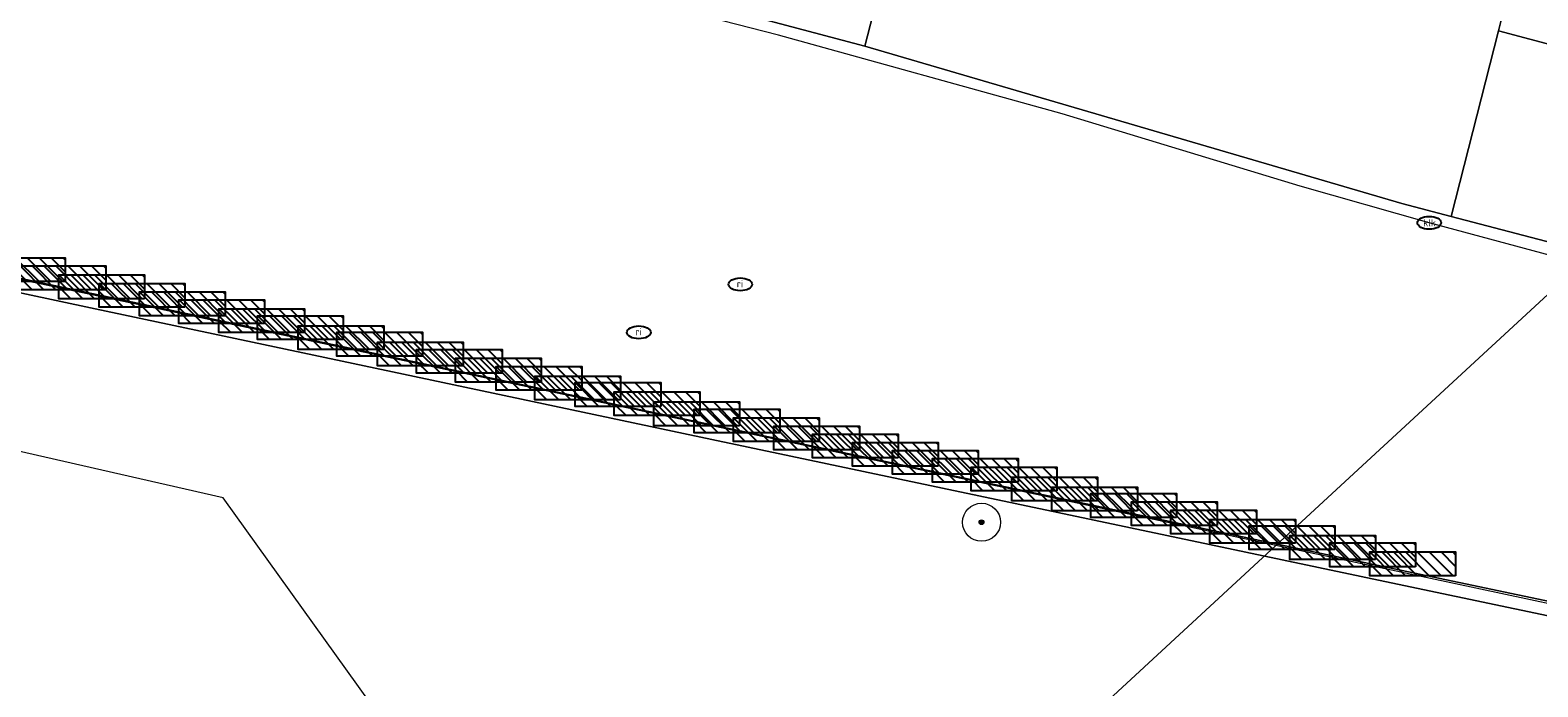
# Model space of a CAD drawing. Header units: metres. Extents: x 253395 to 254027, y 592765 to 593194.
# Tile 53 of 173: x 253452 to 253483, y 593030 to 593044. Entities that reach past the tile are written whole.
import ezdxf
from ezdxf.enums import TextEntityAlignment as Align
from ezdxf.lldxf.tags import DXFTag

# ---------------------------------------------------------------- set-up
doc = ezdxf.new("R2010")
doc.units = ezdxf.units.M
for name, color, linetype, lineweight in [('B-WE-GR-BEPLANTING_CULTUUR_BODEMBEDEKKER-GV', 254, 'Continuous', 18), ('B-WE-GR-BOOM-S', 254, 'Continuous', 25), ('B-WE-IE-MEUBILAIR-S', 254, 'Continuous', 25), ('B-WE-IE-MEUBILAIR_WEGMEUBILAIR-S', 254, 'Continuous', 25), ('B-WE-IE-TERREINAFSCHEIDING_KUNSTMATIG_MUUR-GV', 254, 'Continuous', 18), ('B-WE-KG-GRENS_PERCEEL-G', 254, 'KG-PERCEEL-SO', 18), ('B-WE-OG-TERREIN_ERF-GV', 254, 'Continuous', 18), ('B-WE-RI-HWA_GOOT_MOLGOOT-G', 254, 'Continuous', 18), ('B-WE-VH-OPENVERHARDING-GV', 254, 'Continuous', 18)]:
    doc.layers.add(name, color=color, linetype=linetype, lineweight=lineweight)
doc.styles.add('NLCS-ISO', font='txt')
doc.styles.get("Standard").update_dxf_attribs({"font": 'simplex.shx'})
tags = doc.linetypes.add('KG-PERCEEL-SO', pattern='A,5.5,-2,["P",Standard,S=1.8,R=0,X=-0.5,Y=-0.9],-2,5.5,-2,[5,NLCS.SHX,S=0.75,R=0,X=0,Y=0],-2', length=19).pattern_tags.tags
tags[6] = DXFTag(74, 10)

# ---------------------------------------------------------------- blocks, each defined once
blk = doc.blocks.new('SIE-MEUBILAIR_PUT_RIOOLPUT-SO')
blk.add_ellipse((0, 0), major_axis=(1.25, 0), ratio=0.54)
at = {"style": 'NLCS-ISO'}
blk.add_text('ri', height=0.75, dxfattribs=at).set_placement((-0.04, 0.07), align=Align.MIDDLE_CENTER)
blk = doc.blocks.new('SIE-MEUBILAIR_PUT_KOLK-SO')
blk.add_ellipse((0, 0), major_axis=(1.25, 0), ratio=0.54)
at = {"style": 'NLCS-ISO'}
blk.add_text('klk', height=0.75, dxfattribs=at).set_placement((0.03, 0), align=Align.MIDDLE_CENTER)
blk = doc.blocks.new('SIE-WEG_FIETSREK-SO')
for p, q in [((-4.5, 1.25), (-2, -1.25)), ((-4.5, 0), (-3.25, -1.25)), ((-3.25, 1.25), (-0.75, -1.25)), ((-2, 1.25), (0.5, -1.25)), ((-0.75, 1.25), (1.75, -1.25)), ((0.5, 1.25), (3, -1.25)), ((1.76, 1.25), (4.26, -1.25)), ((3.01, 1.25), (4.5, -0.24)), ((4.26, 1.25), (4.5, 1.01))]:
    blk.add_line(p, q)
at = {"flags": 128}
blk.add_lwpolyline([(4.51, -1.25), (-4.51, -1.25), (-4.51, 1.25), (4.51, 1.25), (4.51, -1.25)], close=True, dxfattribs=at)
blk = doc.blocks.new('SGR-BOOM_GBKN-SO')
at = {"linetype": 'ByBlock', "lineweight": 18}
h = blk.add_hatch(color=0, dxfattribs=at)
h.dxf.hatch_style = 1
edge = h.paths.add_edge_path()
edge.add_arc((0, 0), 0.25, 0, 360)
at = {"color": 0, "linetype": 'ByBlock', "lineweight": 18}
for radius in [2, 0.25]:
    blk.add_circle((0, 0), radius, dxfattribs=at)
at = {"color": 0, "linetype": 'ByBlock', "lineweight": 18, "style": 'NLCS-ISO'}
blk.add_attdef('SOORT', (2.5, 0), '', height=1.5, dxfattribs=at)

msp = doc.modelspace()

# ---------------------------------------------------------------- linework, layer by layer
at = {"layer": 'B-WE-GR-BEPLANTING_CULTUUR_BODEMBEDEKKER-GV'}
for points in [[(253470.209, 593047.093), (253466.845, 593047.972), (253465.89, 593044.066), (253469.208, 593043.193)], [(253485.955, 593042.605), (253482.55, 593043.514), (253481.553, 593039.606), (253484.913, 593038.731)]]:
    msp.add_lwpolyline(points, close=True, dxfattribs=at)
at = {"layer": 'B-WE-IE-TERREINAFSCHEIDING_KUNSTMATIG_MUUR-GV'}
for points in [[(253489.135, 593030.343), (253480.487, 593032.159), (253466.045, 593035.207), (253453.06, 593037.956), (253438.397, 593041.067)], [(253447.532, 593038.829), (253452.998, 593037.662), (253465.983, 593034.914), (253480.425, 593031.866), (253489.069, 593030.05)]]:
    msp.add_lwpolyline(points, dxfattribs=at)
at = {"layer": 'B-WE-KG-GRENS_PERCEEL-G'}
for points in [[(253477.86, 593032.677), (253489.324, 593043.256), (253497.063, 593041.466), (253503.234, 593039.992), (253507.886, 593038.919), (253499.756, 593003.943), (253497.111, 592993.093)], [(253447.573, 592937.306), (253452.126, 592956.82), (253459.592, 592988.824), (253456.443, 592989.624), (253464.014, 593022.093), (253455.694, 593033.685), (253420.466, 593041.708), (253420.757, 593042.948)], [(253477.86, 593032.677), (253472.587, 593033.8), (253454.454, 593037.63), (253437.236, 593041.265), (253420.757, 593042.948)], [(253487.006, 592985.579), (253459.507, 592992.267), (253466.768, 593022.44), (253477.86, 593032.677)], [(253489.114, 593030.281), (253477.86, 593032.677)]]:
    msp.add_lwpolyline(points, dxfattribs=at)
at = {"layer": 'B-WE-OG-TERREIN_ERF-GV'}
msp.add_lwpolyline([(253489.069, 593030.05), (253480.425, 593031.866), (253465.983, 593034.914), (253452.998, 593037.662), (253447.532, 593038.829)], dxfattribs=at)
at = {"layer": 'B-WE-RI-HWA_GOOT_MOLGOOT-G'}
msp.add_lwpolyline([(253500.54, 593034.241), (253481.093, 593039.472), (253478.374, 593040.241), (253473.359, 593041.765), (253467.39, 593043.421), (253463.273, 593044.482), (253451.29, 593047.322), (253443.282, 593049.165), (253442.999, 593049.217)], dxfattribs=at)
at = {"layer": 'B-WE-VH-OPENVERHARDING-GV'}
for points in [[(253443.245, 593055.904), (253443.226, 593055.79), (253442.817, 593054.128), (253443.475, 593053.95), (253450.922, 593051.932), (253450.89, 593051.799), (253454.33, 593051.029), (253454.44, 593051.472), (253466.977, 593048.515), (253466.845, 593047.972), (253470.209, 593047.093), (253470.346, 593047.63), (253473.324, 593046.787), (253480.085, 593044.768), (253482.687, 593044.048), (253482.55, 593043.514), (253485.955, 593042.605), (253486.094, 593043.124), (253495.665, 593040.618), (253496.363, 593043.578), (253492.582, 593044.45), (253475.278, 593048.488), (253459.734, 593052.088), (253444.91, 593055.518)], [(253470.209, 593047.093), (253469.208, 593043.193), (253478.481, 593040.472), (253480.517, 593039.877), (253481.553, 593039.606), (253482.55, 593043.514), (253482.687, 593044.048), (253480.085, 593044.768), (253473.324, 593046.787), (253470.346, 593047.63)]]:
    msp.add_lwpolyline(points, close=True, dxfattribs=at)
for points in [[(253496.363, 593043.578), (253495.665, 593040.618), (253498.491, 593039.878), (253498.215, 593038.81), (253501.573, 593037.913), (253500.695, 593034.531), (253500.63, 593034.548), (253497.339, 593035.422), (253484.913, 593038.731), (253481.553, 593039.606), (253480.517, 593039.877), (253478.481, 593040.472), (253469.208, 593043.193), (253465.89, 593044.066)], [(253438.397, 593041.067), (253453.06, 593037.956), (253466.045, 593035.207), (253480.487, 593032.159), (253489.135, 593030.343)]]:
    msp.add_lwpolyline(points, dxfattribs=at)

# ---------------------------------------------------------------- block references
at = {"layer": 'B-WE-GR-BOOM-S', "xscale": 0.2, "yscale": 0.2, "zscale": 0.2}
msp.add_blockref('SGR-BOOM_GBKN-SO', (253471.663, 593033.169), dxfattribs=at)
at = {"layer": 'B-WE-IE-MEUBILAIR-S', "xscale": 0.2, "yscale": 0.2, "zscale": 0.2}
for name, p in [('SIE-MEUBILAIR_PUT_KOLK-SO', (253481.093, 593039.472)), ('SIE-MEUBILAIR_PUT_RIOOLPUT-SO', (253466.584, 593038.176)), ('SIE-MEUBILAIR_PUT_RIOOLPUT-SO', (253464.446, 593037.166))]:
    msp.add_blockref(name, p, dxfattribs=at)
at = {"layer": 'B-WE-IE-MEUBILAIR_WEGMEUBILAIR-S', "xscale": 0.2, "yscale": 0.2, "zscale": 0.2}
for p in [(253451.465, 593038.488), (253452.318, 593038.314), (253453.134, 593038.125), (253453.986, 593037.944), (253454.833, 593037.767), (253455.663, 593037.604), (253456.503, 593037.412), (253457.319, 593037.263), (253458.171, 593037.053), (253458.989, 593036.917), (253459.845, 593036.711), (253460.667, 593036.554), (253461.489, 593036.37), (253462.343, 593036.199), (253463.161, 593035.993), (253464.007, 593035.859), (253464.828, 593035.663), (253465.667, 593035.451), (253466.517, 593035.302), (253467.339, 593035.116), (253468.193, 593034.941), (253469.005, 593034.775), (253469.849, 593034.601), (253470.693, 593034.431), (253471.531, 593034.263), (253472.344, 593034.082), (253473.201, 593033.868), (253474.044, 593033.657), (253474.869, 593033.523), (253475.721, 593033.349), (253476.551, 593033.173), (253477.374, 593032.98), (253478.203, 593032.843), (253479.057, 593032.639), (253479.902, 593032.484), (253480.741, 593032.295)]:
    msp.add_blockref('SIE-WEG_FIETSREK-SO', p, dxfattribs=at)

doc.saveas('drawing.dxf')
